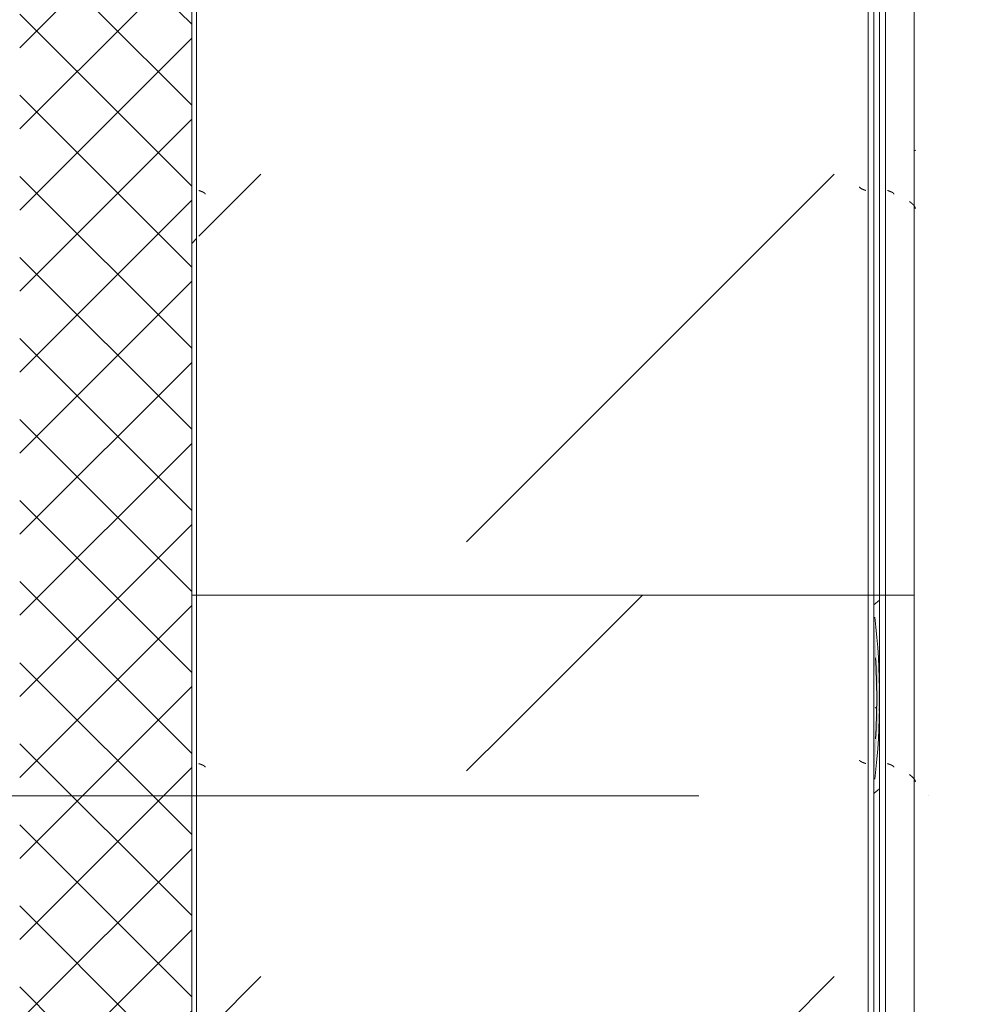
# Model space of a CAD drawing. Header units: millimetres. Extents: x -3267 to 40126, y 29201 to 102288.
# Tile 165 of 256: x 36826 to 37650, y 41012 to 41871. Entities that reach past the tile are written whole.
import ezdxf

# ---------------------------------------------------------------- set-up
doc = ezdxf.new("R2010")
doc.units = ezdxf.units.MM
doc.linetypes.add('4_ Штрихпунктир_ 10 х 2 мм', pattern=[1400, 1000, -200, 0, -200])
for name, color, linetype, lineweight in [('A-WALL-____-PATT', 7, 'Continuous', 9), ('M-EQPM-____-OTLN', 7, 'Continuous', 9), ('S-GRID-____-OTLN', 7, 'Continuous', 9)]:
    doc.layers.add(name, color=color, linetype=linetype, lineweight=lineweight)
pattern_1 = [(315, (43550, -34250), (1000, 0), [50, -1364.214]), (315, (43050, -34250), (1000, 0), [50, -1364.214]), (315, (43050, -34750), (1000, 0), [50, -1364.214]), (315, (43764.64, -34964.64), (1000, 0), [403.55, -1010.664]), (315, (43264.64, -34964.64), (1000, 0), [403.55, -1010.664]), (315, (43764.64, -34464.64), (1000, 0), [403.55, -1010.664]), (315, (43264.64, -34464.64), (1000, 0), [453.55, -960.664])]
pattern_2 = [(315, (42250, -34250), (1000, 0), [50, -1364.214]), (315, (41750, -34250), (1000, 0), [50, -1364.214]), (315, (41750, -34750), (1000, 0), [50, -1364.214]), (315, (42464.64, -34964.64), (1000, 0), [403.55, -1010.664]), (315, (41964.64, -34964.64), (1000, 0), [403.55, -1010.664]), (315, (42464.64, -34464.64), (1000, 0), [403.55, -1010.664]), (315, (41964.64, -34464.64), (1000, 0), [453.55, -960.664])]

# ---------------------------------------------------------------- blocks, each defined once
blk = doc.blocks.new('1ЭПК - 1ЭПК-V82-ВКК_02_К1_З_ЭОМ_кабель_')
at = {"layer": 'M-EQPM-____-OTLN', "true_color": 0xeaeaea}
blk.add_hatch(color=254, dxfattribs=at).paths.add_polyline_path([(70.62, 595), (0, 600), (-70.62, 595), (-35.27, 595), (0, 597.49), (49.74, 595)])
at = {"layer": 'M-EQPM-____-OTLN', "color": 253, "true_color": 0xaaaaaa}
for radius, start, end in [(600, 83.23352, 96.76663), (597.49, 86.60632, 93.39375)]:
    blk.add_arc((0, 0), radius, start, end, dxfattribs=at)
blk = doc.blocks.new('FP_200-ВКК_02_К1_З_ЭОМ_кабель_')
at = {"layer": 'M-EQPM-____-OTLN', "color": 253, "true_color": 0xaaaaaa}
for p, q in [((1650, 630.11), (0, 630.11)), ((1261.97, 631.21), (1261.91, 631.27)), ((1262.04, 631.06), (1261.97, 631.21)), ((1262.11, 630.82), (1262.04, 631.06)), ((1262.18, 630.5), (1262.11, 630.82)), ((1262.25, 630.1), (1262.18, 630.5))]:
    blk.add_line(p, q, dxfattribs=at)
blk = doc.blocks.new('ПР_Крышка пояса - Тип 1-V199-ВКК_02_К1_З_ЭОМ_кабель_')
at = {"layer": 'M-EQPM-____-OTLN', "true_color": 0xaaaaaa}
h = blk.add_hatch(dxfattribs=at)
h.set_pattern_fill('FP_96', color=253, style=0, pattern_type=2)
h.set_pattern_definition([(140.116, (43300, -34960.7), (31.8804, 362.8687), [38.035, -418.388]), (84.979, (43300, -34960.7), (-382.1136, -70.1924), [30.356, -333.911]), (190.409, (43302.66, -34930.47), (-350.2335, 292.6756), [32.376, -356.132]), (136.302, (43198.4, -34960.7), (84.086, 539.927), [57.037, -627.411]), (186.609, (43205.4, -34915.7), (-494.8554, 472.851), [48.567, -534.241]), (81.148, (43198.4, -34960.7), (-494.8496, 472.857), [45.536, -500.899]), (111.079, (43223.8, -34910.11), (204.5313, 301.9806), [37.963, -417.597]), (55.89, (43223.8, -34910.1), (-368.3755, 123.0973), [30.394, -334.332]), (161.523, (43240.84, -34884.95), (-163.8489, 425.0748), [32.367, -356.032]), (127.614, (43300, -34960.7), (-169.11016, 6.15234), [16.721, -313.638, 16.721, -658.437]), (127.614, (43300, -34960.7), (-169.11016, 6.15234), [-347.079, -322.758, 16.721, -318.958]), (97.531, (43300, -34960.7), (-200.36217, 133.088), [16.696, -176.575, 16.696, -305.591, -127.751]), (97.531, (43300, -34960.7), (-200.36217, 133.088), [-515.558, 16.696, -111.055]), (57.393, (43300, -35073.52), (11.4573, 270.066), [16.715, -109.913, 16.715, -378.366, -524.242]), (57.393, (43300, -35073.52), (11.4573, 270.066), [-521.709, 16.715, -507.527]), (47.382, (43300, -35124.11), (-50.8514, 295.0393), [16.727, -148.004, 16.727, -245.829, -372.545]), (47.382, (43300, -35124.11), (-50.8514, 295.0393), [-427.287, 16.727, -355.819])])
h.paths.add_polyline_path([(1650, 600), (0, 600), (0, 595), (1650, 595)])
at = {"layer": 'M-EQPM-____-OTLN', "color": 253, "true_color": 0xaaaaaa}
blk.add_line((1650, 630.11), (1650, 629.98), dxfattribs=at)
blk.add_blockref('FP_200-ВКК_02_К1_З_ЭОМ_кабель_', (0, 0), dxfattribs=at)
blk = doc.blocks.new('УТ_Крышка пояса - Тип 1-10163021-ВКК_02_К1_З_ЭОМ_кабель_')
at = {"layer": 'M-EQPM-____-OTLN', "true_color": 0xaaaaaa}
h = blk.add_hatch(dxfattribs=at)
h.set_pattern_fill('FP_123', color=253, style=0, pattern_type=2)
h.set_pattern_definition([(320.116, (-40495, 34960.7), (-30.0173, -364.4256), [38.035, -418.388]), (264.979, (-40495, 34960.7), (382.0667, 69.6585), [30.356, -333.911]), (10.409, (-40497.66, 34930.47), (349.2175, -292.8622), [32.376, -356.132]), (316.302, (-40393.4, 34960.7), (-81.414, -542.4805), [57.037, -627.411]), (6.609, (-40400.4, 34915.7), (493.865, -472.9655), [48.567, -534.241]), (261.148, (-40393.4, 34960.7), (494.6336, -474.244), [45.536, -500.899]), (291.079, (-40418.8, 34910.12), (-203.9372, -303.522), [37.963, -417.597]), (235.89, (-40418.8, 34910.1), (366.771, -125.466), [30.394, -334.332]), (341.523, (-40435.84, 34884.95), (165.5068, -425.6288), [32.367, -356.032]), (307.614, (-40495, 34960.7), (168.47724, -5.3309), [16.721, -313.638, 16.721, -658.437]), (307.614, (-40495, 34960.7), (168.47724, -5.3309), [-347.079, -322.758, 16.721, -318.958]), (277.531, (-40495, 34960.7), (200.31145, -132.70436), [16.696, -176.575, 16.696, -433.342]), (277.531, (-40495, 34960.7), (200.31145, -132.70436), [-209.967, -305.591, 16.696, -111.055]), (237.393, (-40495, 35073.52), (-12.00424, -270.92102), [16.715, -109.913, 16.715, -902.607]), (237.393, (-40495, 35073.52), (-12.00424, -270.92102), [-143.343, -378.366, 16.715, -507.527]), (227.382, (-40495, 35124.11), (49.5317, -296.4736), [16.727, -148.004, 16.727, -618.375]), (227.382, (-40495, 35124.11), (49.5317, -296.4736), [-181.458, -245.829, 16.727, -355.819])])
h.paths.add_polyline_path([(30, -600), (1155, -600), (1155, -595), (1135.62, -595), (1065, -600), (980.51, -595), (35, -595)])
h.paths.add_polyline_path([(1029.72, -595), (1065, -597.49), (1100.27, -595), (1065, -595)])
at = {"layer": 'M-EQPM-____-OTLN', "color": 253, "true_color": 0xaaaaaa}
blk.add_line((1155, -595), (1155, -600), dxfattribs=at)
blk = doc.blocks.new('FP_850-ВКК_02_К1_З_ЭОМ_кабель_')
at = {"layer": 'M-EQPM-____-OTLN', "color": 7, "true_color": 0xffffff}
for p, q in [((2045.39, 584.01), (2045.44, 584.1)), ((2045.44, 584.1), (2045.49, 584.2)), ((2045.49, 584.2), (2045.54, 584.3)), ((2045.54, 584.3), (2045.59, 584.4)), ((2045.59, 584.4), (2045.63, 584.5)), ((2045.63, 584.5), (2045.68, 584.61)), ((2045.68, 584.61), (2045.73, 584.72)), ((2045.73, 584.72), (2045.78, 584.82)), ((2045.78, 584.82), (2045.83, 584.94)), ((2045.83, 584.94), (2045.88, 585.05)), ((2045.88, 585.05), (2045.93, 585.17)), ((2045.93, 585.17), (2045.98, 585.28)), ((2045.98, 585.28), (2046.03, 585.4)), ((2046.03, 585.4), (2046.08, 585.52)), ((2046.08, 585.52), (2046.13, 585.64)), ((2046.13, 585.64), (2046.17, 585.77)), ((2046.17, 585.77), (2046.22, 585.89)), ((2046.22, 585.89), (2046.27, 586.02)), ((2046.27, 586.02), (2046.32, 586.14)), ((2046.32, 586.14), (2046.37, 586.27)), ((2046.37, 586.27), (2046.42, 586.4)), ((2046.42, 586.4), (2046.47, 586.53)), ((2046.47, 586.53), (2046.52, 586.66)), ((2046.52, 586.66), (2046.57, 586.79)), ((2046.57, 586.79), (2046.62, 586.92)), ((2046.62, 586.92), (2046.67, 587.06)), ((2046.67, 587.06), (2046.71, 587.19)), ((2046.71, 587.19), (2046.76, 587.33)), ((2046.76, 587.33), (2046.81, 587.46)), ((2046.81, 587.46), (2046.86, 587.59)), ((2046.86, 587.59), (2046.91, 587.73)), ((2046.91, 587.73), (2046.96, 587.86)), ((2046.96, 587.86), (2047.01, 588)), ((2043.92, 582.49), (2043.97, 582.49)), ((2043.97, 582.49), (2044.01, 582.5)), ((2044.01, 582.5), (2044.06, 582.51)), ((2044.06, 582.51), (2044.11, 582.53)), ((2044.11, 582.53), (2044.16, 582.55)), ((2044.16, 582.55), (2044.21, 582.57)), ((2044.21, 582.57), (2044.26, 582.59)), ((2044.26, 582.59), (2044.31, 582.62)), ((2044.31, 582.62), (2044.36, 582.65)), ((2044.36, 582.65), (2044.41, 582.69)), ((2044.41, 582.69), (2044.46, 582.72)), ((2044.46, 582.72), (2044.51, 582.76)), ((2044.51, 582.76), (2044.55, 582.81)), ((2044.55, 582.81), (2044.6, 582.86)), ((2044.6, 582.86), (2044.65, 582.91)), ((2044.65, 582.91), (2044.7, 582.96)), ((2044.7, 582.96), (2044.75, 583.02)), ((2044.75, 583.02), (2044.8, 583.07)), ((2044.8, 583.07), (2044.85, 583.14)), ((2044.85, 583.14), (2044.9, 583.2)), ((2044.9, 583.2), (2044.95, 583.27)), ((2044.95, 583.27), (2045, 583.34)), ((2045, 583.34), (2045.05, 583.42)), ((2045.05, 583.42), (2045.09, 583.49)), ((2045.09, 583.49), (2045.14, 583.57)), ((2045.14, 583.57), (2045.19, 583.65)), ((2045.19, 583.65), (2045.24, 583.74)), ((2045.24, 583.74), (2045.29, 583.82)), ((2045.29, 583.82), (2045.34, 583.91)), ((2045.34, 583.91), (2045.39, 584.01))]:
    blk.add_line(p, q, dxfattribs=at)
blk = doc.blocks.new('FP_851-ВКК_02_К1_З_ЭОМ_кабель_')
at = {"layer": 'M-EQPM-____-OTLN', "color": 7, "true_color": 0xffffff}
for p, q in [((2047.84, 8.48), (2047.89, 8.6)), ((2047.89, 8.6), (2047.94, 8.73)), ((2047.94, 8.73), (2047.99, 8.85)), ((2047.99, 8.85), (2048.04, 8.96)), ((2048.04, 8.96), (2048.09, 9.08)), ((2048.09, 9.08), (2048.14, 9.19)), ((2048.14, 9.19), (2048.18, 9.31)), ((2048.18, 9.31), (2048.23, 9.42)), ((2048.23, 9.42), (2048.28, 9.53)), ((2048.28, 9.53), (2048.33, 9.64)), ((2048.33, 9.64), (2048.38, 9.74)), ((2048.38, 9.74), (2048.43, 9.84)), ((2048.43, 9.84), (2048.48, 9.95)), ((2048.48, 9.95), (2048.53, 10.05)), ((2048.53, 10.05), (2048.58, 10.14)), ((2048.58, 10.14), (2048.62, 10.24)), ((2048.62, 10.24), (2048.67, 10.33)), ((2048.67, 10.33), (2048.72, 10.42)), ((2048.72, 10.42), (2048.77, 10.51)), ((2048.77, 10.51), (2048.82, 10.59)), ((2048.82, 10.59), (2048.87, 10.67)), ((2048.87, 10.67), (2048.92, 10.75)), ((2048.92, 10.75), (2048.97, 10.83)), ((2048.97, 10.83), (2049.02, 10.9)), ((2049.02, 10.9), (2049.06, 10.97)), ((2049.06, 10.97), (2049.11, 11.04)), ((2049.11, 11.04), (2049.16, 11.11)), ((2049.16, 11.11), (2049.21, 11.17)), ((2049.21, 11.17), (2049.26, 11.23)), ((2049.26, 11.23), (2049.31, 11.29)), ((2049.31, 11.29), (2049.36, 11.34)), ((2049.36, 11.34), (2049.41, 11.39)), ((2049.41, 11.39), (2049.46, 11.44)), ((2049.46, 11.44), (2049.5, 11.48)), ((2049.5, 11.48), (2049.55, 11.52)), ((2049.55, 11.52), (2049.6, 11.56)), ((2049.6, 11.56), (2049.65, 11.6)), ((2049.65, 11.6), (2049.7, 11.63)), ((2049.7, 11.63), (2049.75, 11.66)), ((2049.75, 11.66), (2049.8, 11.68)), ((2049.8, 11.68), (2049.85, 11.71)), ((2049.85, 11.71), (2049.9, 11.72)), ((2049.9, 11.72), (2049.94, 11.74)), ((2049.94, 11.74), (2049.99, 11.75)), ((2050, 11.75), (2050.04, 11.76)), ((2050.04, 11.76), (2050.08, 11.77)), ((2050.08, 11.77), (2050.11, 11.77)), ((2047.01, 6.26), (2047.06, 6.39)), ((2047.06, 6.39), (2047.11, 6.53)), ((2047.11, 6.53), (2047.16, 6.66)), ((2047.16, 6.66), (2047.21, 6.79)), ((2047.21, 6.79), (2047.26, 6.93)), ((2047.26, 6.93), (2047.3, 7.06)), ((2047.3, 7.06), (2047.35, 7.19)), ((2047.35, 7.19), (2047.4, 7.33)), ((2047.4, 7.33), (2047.45, 7.46)), ((2047.45, 7.46), (2047.5, 7.59)), ((2047.5, 7.59), (2047.55, 7.72)), ((2047.55, 7.72), (2047.6, 7.85)), ((2047.6, 7.85), (2047.65, 7.98)), ((2047.65, 7.98), (2047.7, 8.11)), ((2047.7, 8.11), (2047.74, 8.23)), ((2047.74, 8.23), (2047.79, 8.36)), ((2047.79, 8.36), (2047.84, 8.48))]:
    blk.add_line(p, q, dxfattribs=at)
blk = doc.blocks.new('ПР_Низ пояс - Тип 1-V849-ВКК_02_К1_З_ЭОМ_кабель_')
at = {"layer": 'M-EQPM-____-OTLN', "true_color": 0xffffff}
h = blk.add_hatch(dxfattribs=at)
h.set_pattern_fill('FP_294', style=0, pattern_type=2)
h.set_pattern_definition(pattern_1)
h.paths.add_polyline_path([(2400, 30.73), (2400, 588), (750, 588), (750, 6.26), (2400, 6.26)])
h = blk.add_hatch(dxfattribs=at)
h.set_pattern_fill('FP_294', style=0, pattern_type=2)
h.set_pattern_definition(pattern_1)
h.paths.add_polyline_path([(2400, 0), (2400, 4.26), (750, 4.26), (750, 0), (2397.14, 0)])
at = {"layer": 'M-EQPM-____-OTLN', "color": 253, "true_color": 0xaaaaaa}
for p, q in [((750, 595), (2400, 595)), ((2400, 595), (2400, 590)), ((750, 590), (2400, 590)), ((2400, 590), (2400, 588)), ((2400, 588), (2400, 6.26)), ((750, 4.26), (2400, 4.26)), ((750, 0), (2400, 0)), ((2400, 6.26), (2400, 4.26)), ((2400, 4.26), (2400, 0))]:
    blk.add_line(p, q, dxfattribs=at)
for name in ['FP_850-ВКК_02_К1_З_ЭОМ_кабель_', 'FP_851-ВКК_02_К1_З_ЭОМ_кабель_']:
    blk.add_blockref(name, (0, 0), dxfattribs=at)
blk = doc.blocks.new('FP_853-ВКК_02_К1_З_ЭОМ_кабель_')
at = {"layer": 'M-EQPM-____-OTLN', "color": 7, "true_color": 0xffffff}
for p, q in [((1298.12, 609.84), (1298.17, 609.96)), ((1298.17, 609.96), (1298.22, 610.07)), ((1298.22, 610.07), (1298.27, 610.19)), ((1298.27, 610.19), (1298.32, 610.3)), ((1298.32, 610.3), (1298.37, 610.4)), ((1298.37, 610.4), (1298.42, 610.51)), ((1298.42, 610.51), (1298.47, 610.61)), ((1298.47, 610.61), (1298.51, 610.71)), ((1298.51, 610.71), (1298.56, 610.81)), ((1298.56, 610.81), (1298.61, 610.91)), ((1298.61, 610.91), (1298.66, 611.01)), ((1298.66, 611.01), (1298.71, 611.1)), ((1298.71, 611.1), (1298.76, 611.19)), ((1298.76, 611.19), (1298.81, 611.27)), ((1298.81, 611.27), (1298.86, 611.36)), ((1298.86, 611.36), (1298.91, 611.44)), ((1298.91, 611.44), (1298.96, 611.52)), ((1298.96, 611.52), (1299.01, 611.6)), ((1299.01, 611.6), (1299.06, 611.67)), ((1299.06, 611.67), (1299.11, 611.74)), ((1299.11, 611.74), (1299.16, 611.81)), ((1299.16, 611.81), (1299.2, 611.87)), ((1299.2, 611.87), (1299.25, 611.94)), ((1299.25, 611.94), (1299.3, 612)), ((1299.3, 612), (1299.35, 612.05)), ((1299.35, 612.05), (1299.4, 612.1)), ((1299.4, 612.1), (1299.45, 612.15)), ((1299.45, 612.15), (1299.5, 612.2)), ((1299.5, 612.2), (1299.55, 612.24)), ((1299.55, 612.24), (1299.6, 612.28)), ((1299.6, 612.28), (1299.65, 612.32)), ((1299.65, 612.32), (1299.7, 612.36)), ((1299.7, 612.36), (1299.75, 612.39)), ((1299.75, 612.39), (1299.8, 612.41)), ((1299.8, 612.41), (1299.85, 612.44)), ((1299.85, 612.44), (1299.89, 612.46)), ((1299.89, 612.46), (1299.94, 612.48)), ((1299.94, 612.48), (1299.99, 612.49)), ((1300, 612.49), (1300.04, 612.5)), ((1300.04, 612.5), (1300.09, 612.51)), ((1300.09, 612.51), (1300.13, 612.51)), ((1297.04, 607), (1297.09, 607.14)), ((1297.09, 607.14), (1297.13, 607.27)), ((1297.13, 607.27), (1297.18, 607.41)), ((1297.18, 607.41), (1297.23, 607.54)), ((1297.23, 607.54), (1297.28, 607.68)), ((1297.28, 607.68), (1297.33, 607.81)), ((1297.33, 607.81), (1297.38, 607.95)), ((1297.38, 607.95), (1297.43, 608.08)), ((1297.43, 608.08), (1297.48, 608.21)), ((1297.48, 608.21), (1297.53, 608.34)), ((1297.53, 608.34), (1297.58, 608.48)), ((1297.58, 608.48), (1297.63, 608.61)), ((1297.63, 608.61), (1297.68, 608.74)), ((1297.68, 608.74), (1297.73, 608.86)), ((1297.73, 608.86), (1297.78, 608.99)), ((1297.78, 608.99), (1297.82, 609.12)), ((1297.82, 609.12), (1297.87, 609.24)), ((1297.87, 609.24), (1297.92, 609.37)), ((1297.92, 609.37), (1297.97, 609.49)), ((1297.97, 609.49), (1298.02, 609.61)), ((1298.02, 609.61), (1298.07, 609.73)), ((1298.07, 609.73), (1298.12, 609.84))]:
    blk.add_line(p, q, dxfattribs=at)
blk = doc.blocks.new('FP_854-ВКК_02_К1_З_ЭОМ_кабель_')
at = {"layer": 'M-EQPM-____-OTLN', "color": 7, "true_color": 0xffffff}
for p, q in [((1307.42, 627), (1307.51, 627.13)), ((1307.51, 627.13), (1307.61, 627.25)), ((1307.61, 627.25), (1307.71, 627.37)), ((1307.71, 627.37), (1307.81, 627.49)), ((1307.81, 627.49), (1307.9, 627.61)), ((1307.9, 627.61), (1308, 627.73)), ((1308, 627.73), (1308.1, 627.85)), ((1308.1, 627.85), (1308.2, 627.96)), ((1308.2, 627.96), (1308.29, 628.08)), ((1308.29, 628.08), (1308.39, 628.19)), ((1308.39, 628.19), (1308.49, 628.31)), ((1308.49, 628.31), (1308.59, 628.42)), ((1308.59, 628.42), (1308.68, 628.53)), ((1308.68, 628.53), (1308.78, 628.64)), ((1308.78, 628.64), (1308.88, 628.75)), ((1308.88, 628.75), (1308.97, 628.85)), ((1308.97, 628.85), (1309.07, 628.95)), ((1309.07, 628.95), (1309.17, 629.06)), ((1309.17, 629.06), (1309.27, 629.16)), ((1309.27, 629.16), (1309.36, 629.26)), ((1309.36, 629.26), (1309.46, 629.35)), ((1309.46, 629.35), (1309.56, 629.45)), ((1309.56, 629.45), (1309.66, 629.54)), ((1309.66, 629.54), (1309.75, 629.63)), ((1309.75, 629.63), (1309.85, 629.72)), ((1309.85, 629.72), (1309.95, 629.81)), ((1309.95, 629.81), (1310.05, 629.89)), ((1310.05, 629.89), (1310.14, 629.97)), ((1310.14, 629.97), (1310.24, 630.05)), ((1310.24, 630.05), (1310.34, 630.13)), ((1310.34, 630.13), (1310.44, 630.2)), ((1310.44, 630.2), (1310.53, 630.27)), ((1310.53, 630.27), (1310.63, 630.34)), ((1310.63, 630.34), (1310.73, 630.41)), ((1310.73, 630.41), (1310.82, 630.47)), ((1310.82, 630.47), (1310.92, 630.54)), ((1310.92, 630.54), (1311.02, 630.59)), ((1311.02, 630.59), (1311.12, 630.65)), ((1311.12, 630.65), (1311.21, 630.7)), ((1311.21, 630.7), (1311.31, 630.75)), ((1311.31, 630.75), (1311.41, 630.8)), ((1311.41, 630.8), (1311.51, 630.85)), ((1311.51, 630.85), (1311.6, 630.89)), ((1311.6, 630.89), (1311.7, 630.93)), ((1311.7, 630.93), (1311.8, 630.96)), ((1311.8, 630.96), (1311.9, 631)), ((1311.9, 631), (1311.99, 631.03)), ((1311.99, 631.03), (1312.09, 631.06)), ((1312.09, 631.06), (1312.19, 631.08)), ((1312.19, 631.08), (1312.28, 631.1)), ((1312.28, 631.1), (1312.38, 631.12)), ((1312.38, 631.12), (1312.48, 631.14)), ((1312.48, 631.14), (1312.58, 631.15)), ((1312.58, 631.15), (1312.67, 631.16)), ((1312.67, 631.16), (1312.77, 631.16)), ((1306.64, 626), (1306.74, 626.13)), ((1306.74, 626.13), (1306.83, 626.25)), ((1306.83, 626.25), (1306.93, 626.38)), ((1306.93, 626.38), (1307.03, 626.5)), ((1307.03, 626.5), (1307.12, 626.63)), ((1307.12, 626.63), (1307.22, 626.75)), ((1307.22, 626.75), (1307.32, 626.88)), ((1307.32, 626.88), (1307.42, 627))]:
    blk.add_line(p, q, dxfattribs=at)
blk = doc.blocks.new('ПР_Перед пояса - Тип 1-V852-ВКК_02_К1_З_ЭОМ_кабель_')
at = {"layer": 'M-EQPM-____-OTLN', "color": 253, "true_color": 0xaaaaaa}
for p, q in [((0, 630), (1650, 630)), ((1650, 630), (1650, 626)), ((1650, 626), (1650, 607)), ((0, 605), (1650, 605)), ((1650, 607), (1650, 605)), ((1650, 605), (1650, 600)), ((0, 600), (1650, 600))]:
    blk.add_line(p, q, dxfattribs=at)
for name in ['FP_854-ВКК_02_К1_З_ЭОМ_кабель_', 'FP_853-ВКК_02_К1_З_ЭОМ_кабель_']:
    blk.add_blockref(name, (0, 0), dxfattribs=at)
blk = doc.blocks.new('FP_856-ВКК_02_К1_З_ЭОМ_кабель_')
at = {"layer": 'M-EQPM-____-OTLN', "color": 7, "true_color": 0xffffff}
for p, q in [((1245.39, 584.01), (1245.44, 584.1)), ((1245.44, 584.1), (1245.49, 584.2)), ((1245.49, 584.2), (1245.54, 584.3)), ((1245.54, 584.3), (1245.59, 584.4)), ((1245.59, 584.4), (1245.63, 584.5)), ((1245.63, 584.5), (1245.68, 584.61)), ((1245.68, 584.61), (1245.73, 584.72)), ((1245.73, 584.72), (1245.78, 584.82)), ((1245.78, 584.82), (1245.83, 584.94)), ((1245.83, 584.94), (1245.88, 585.05)), ((1245.88, 585.05), (1245.93, 585.17)), ((1245.93, 585.17), (1245.98, 585.28)), ((1245.98, 585.28), (1246.03, 585.4)), ((1246.03, 585.4), (1246.08, 585.52)), ((1246.08, 585.52), (1246.13, 585.64)), ((1246.13, 585.64), (1246.17, 585.77)), ((1246.17, 585.77), (1246.22, 585.89)), ((1246.22, 585.89), (1246.27, 586.02)), ((1246.27, 586.02), (1246.32, 586.14)), ((1246.32, 586.14), (1246.37, 586.27)), ((1246.37, 586.27), (1246.42, 586.4)), ((1246.42, 586.4), (1246.47, 586.53)), ((1246.47, 586.53), (1246.52, 586.66)), ((1246.52, 586.66), (1246.57, 586.79)), ((1246.57, 586.79), (1246.62, 586.92)), ((1246.62, 586.92), (1246.67, 587.06)), ((1246.67, 587.06), (1246.71, 587.19)), ((1246.71, 587.19), (1246.76, 587.33)), ((1246.76, 587.33), (1246.81, 587.46)), ((1246.81, 587.46), (1246.86, 587.59)), ((1246.86, 587.59), (1246.91, 587.73)), ((1246.91, 587.73), (1246.96, 587.86)), ((1246.96, 587.86), (1247.01, 588)), ((1243.92, 582.49), (1243.97, 582.49)), ((1243.97, 582.49), (1244.01, 582.5)), ((1244.01, 582.5), (1244.06, 582.51)), ((1244.06, 582.51), (1244.11, 582.53)), ((1244.11, 582.53), (1244.16, 582.55)), ((1244.16, 582.55), (1244.21, 582.57)), ((1244.21, 582.57), (1244.26, 582.59)), ((1244.26, 582.59), (1244.31, 582.62)), ((1244.31, 582.62), (1244.36, 582.65)), ((1244.36, 582.65), (1244.41, 582.69)), ((1244.41, 582.69), (1244.46, 582.72)), ((1244.46, 582.72), (1244.51, 582.76)), ((1244.51, 582.76), (1244.55, 582.81)), ((1244.55, 582.81), (1244.6, 582.86)), ((1244.6, 582.86), (1244.65, 582.91)), ((1244.65, 582.91), (1244.7, 582.96)), ((1244.7, 582.96), (1244.75, 583.02)), ((1244.75, 583.02), (1244.8, 583.07)), ((1244.8, 583.07), (1244.85, 583.14)), ((1244.85, 583.14), (1244.9, 583.2)), ((1244.9, 583.2), (1244.95, 583.27)), ((1244.95, 583.27), (1245, 583.34)), ((1245, 583.34), (1245.05, 583.42)), ((1245.05, 583.42), (1245.09, 583.49)), ((1245.09, 583.49), (1245.14, 583.57)), ((1245.14, 583.57), (1245.19, 583.65)), ((1245.19, 583.65), (1245.24, 583.74)), ((1245.24, 583.74), (1245.29, 583.82)), ((1245.29, 583.82), (1245.34, 583.91)), ((1245.34, 583.91), (1245.39, 584.01))]:
    blk.add_line(p, q, dxfattribs=at)
blk = doc.blocks.new('FP_857-ВКК_02_К1_З_ЭОМ_кабель_')
at = {"layer": 'M-EQPM-____-OTLN', "color": 7, "true_color": 0xffffff}
for p, q in [((1247.84, 8.48), (1247.89, 8.6)), ((1247.89, 8.6), (1247.94, 8.73)), ((1247.94, 8.73), (1247.99, 8.85)), ((1247.99, 8.85), (1248.04, 8.96)), ((1248.04, 8.96), (1248.09, 9.08)), ((1248.09, 9.08), (1248.14, 9.19)), ((1248.14, 9.19), (1248.18, 9.31)), ((1248.18, 9.31), (1248.23, 9.42)), ((1248.23, 9.42), (1248.28, 9.53)), ((1248.28, 9.53), (1248.33, 9.64)), ((1248.33, 9.64), (1248.38, 9.74)), ((1248.38, 9.74), (1248.43, 9.84)), ((1248.43, 9.84), (1248.48, 9.95)), ((1248.48, 9.95), (1248.53, 10.05)), ((1248.53, 10.05), (1248.58, 10.14)), ((1248.58, 10.14), (1248.62, 10.24)), ((1248.62, 10.24), (1248.67, 10.33)), ((1248.67, 10.33), (1248.72, 10.42)), ((1248.72, 10.42), (1248.77, 10.51)), ((1248.77, 10.51), (1248.82, 10.59)), ((1248.82, 10.59), (1248.87, 10.67)), ((1248.87, 10.67), (1248.92, 10.75)), ((1248.92, 10.75), (1248.97, 10.83)), ((1248.97, 10.83), (1249.02, 10.9)), ((1249.02, 10.9), (1249.06, 10.97)), ((1249.06, 10.97), (1249.11, 11.04)), ((1249.11, 11.04), (1249.16, 11.11)), ((1249.16, 11.11), (1249.21, 11.17)), ((1249.21, 11.17), (1249.26, 11.23)), ((1249.26, 11.23), (1249.31, 11.29)), ((1249.31, 11.29), (1249.36, 11.34)), ((1249.36, 11.34), (1249.41, 11.39)), ((1249.41, 11.39), (1249.46, 11.44)), ((1249.46, 11.44), (1249.5, 11.48)), ((1249.5, 11.48), (1249.55, 11.52)), ((1249.55, 11.52), (1249.6, 11.56)), ((1249.6, 11.56), (1249.65, 11.6)), ((1249.65, 11.6), (1249.7, 11.63)), ((1249.7, 11.63), (1249.75, 11.66)), ((1249.75, 11.66), (1249.8, 11.68)), ((1249.8, 11.68), (1249.85, 11.71)), ((1249.85, 11.71), (1249.9, 11.72)), ((1249.9, 11.72), (1249.94, 11.74)), ((1249.94, 11.74), (1249.99, 11.75)), ((1250, 11.75), (1250.04, 11.76)), ((1250.04, 11.76), (1250.08, 11.77)), ((1250.08, 11.77), (1250.11, 11.77)), ((1247.01, 6.26), (1247.06, 6.39)), ((1247.06, 6.39), (1247.11, 6.53)), ((1247.11, 6.53), (1247.16, 6.66)), ((1247.16, 6.66), (1247.21, 6.79)), ((1247.21, 6.79), (1247.26, 6.93)), ((1247.26, 6.93), (1247.3, 7.06)), ((1247.3, 7.06), (1247.35, 7.19)), ((1247.35, 7.19), (1247.4, 7.33)), ((1247.4, 7.33), (1247.45, 7.46)), ((1247.45, 7.46), (1247.5, 7.59)), ((1247.5, 7.59), (1247.55, 7.72)), ((1247.55, 7.72), (1247.6, 7.85)), ((1247.6, 7.85), (1247.65, 7.98)), ((1247.65, 7.98), (1247.7, 8.11)), ((1247.7, 8.11), (1247.74, 8.23)), ((1247.74, 8.23), (1247.79, 8.36)), ((1247.79, 8.36), (1247.84, 8.48))]:
    blk.add_line(p, q, dxfattribs=at)
blk = doc.blocks.new('ПР_Низ пояс - Тип 1-V855-ВКК_02_К1_З_ЭОМ_кабель_')
at = {"layer": 'M-EQPM-____-OTLN', "true_color": 0xffffff}
h = blk.add_hatch(dxfattribs=at)
h.set_pattern_fill('FP_295', style=0, pattern_type=2)
h.set_pattern_definition(pattern_2)
h.paths.add_polyline_path([(2400, 481.56), (2400, 588), (1100, 588), (1100, 6.26), (2400, 6.26)])
h = blk.add_hatch(dxfattribs=at)
h.set_pattern_fill('FP_295', style=0, pattern_type=2)
h.set_pattern_definition(pattern_2)
h.paths.add_polyline_path([(2400, 0), (2400, 4.26), (1100, 4.26), (1100, 0), (1906.75, 0)])
at = {"layer": 'M-EQPM-____-OTLN', "color": 253, "true_color": 0xaaaaaa}
for p, q in [((1100, 590), (1100, 595)), ((1100, 595), (2400, 595)), ((1100, 588), (1100, 590)), ((1100, 590), (2400, 590)), ((1100, 6.26), (1100, 588)), ((1100, 4.26), (1100, 6.26)), ((1100, 0), (1100, 4.26)), ((1100, 4.26), (2400, 4.26)), ((1100, 0), (2400, 0))]:
    blk.add_line(p, q, dxfattribs=at)
for name in ['FP_856-ВКК_02_К1_З_ЭОМ_кабель_', 'FP_857-ВКК_02_К1_З_ЭОМ_кабель_']:
    blk.add_blockref(name, (0, 0), dxfattribs=at)
blk = doc.blocks.new('FP_859-ВКК_02_К1_З_ЭОМ_кабель_')
at = {"layer": 'M-EQPM-____-OTLN', "color": 7, "true_color": 0xffffff}
for p, q in [((148.12, 609.84), (148.17, 609.96)), ((148.17, 609.96), (148.22, 610.07)), ((148.22, 610.07), (148.27, 610.19)), ((148.27, 610.19), (148.32, 610.3)), ((148.32, 610.3), (148.37, 610.4)), ((148.37, 610.4), (148.42, 610.51)), ((148.42, 610.51), (148.47, 610.61)), ((148.47, 610.61), (148.51, 610.71)), ((148.51, 610.71), (148.56, 610.81)), ((148.56, 610.81), (148.61, 610.91)), ((148.61, 610.91), (148.66, 611.01)), ((148.66, 611.01), (148.71, 611.1)), ((148.71, 611.1), (148.76, 611.19)), ((148.76, 611.19), (148.81, 611.27)), ((148.81, 611.27), (148.86, 611.36)), ((148.86, 611.36), (148.91, 611.44)), ((148.91, 611.44), (148.96, 611.52)), ((148.96, 611.52), (149.01, 611.6)), ((149.01, 611.6), (149.06, 611.67)), ((149.06, 611.67), (149.11, 611.74)), ((149.11, 611.74), (149.16, 611.81)), ((149.16, 611.81), (149.2, 611.87)), ((149.2, 611.87), (149.25, 611.94)), ((149.25, 611.94), (149.3, 612)), ((149.3, 612), (149.35, 612.05)), ((149.35, 612.05), (149.4, 612.1)), ((149.4, 612.1), (149.45, 612.15)), ((149.45, 612.15), (149.5, 612.2)), ((149.5, 612.2), (149.55, 612.24)), ((149.55, 612.24), (149.6, 612.28)), ((149.6, 612.28), (149.65, 612.32)), ((149.65, 612.32), (149.7, 612.36)), ((149.7, 612.36), (149.75, 612.39)), ((149.75, 612.39), (149.8, 612.41)), ((149.8, 612.41), (149.85, 612.44)), ((149.85, 612.44), (149.89, 612.46)), ((149.89, 612.46), (149.94, 612.48)), ((149.94, 612.48), (149.99, 612.49)), ((150, 612.49), (150.04, 612.5)), ((150.04, 612.5), (150.09, 612.51)), ((150.09, 612.51), (150.13, 612.51)), ((147.04, 607), (147.09, 607.14)), ((147.09, 607.14), (147.13, 607.27)), ((147.13, 607.27), (147.18, 607.41)), ((147.18, 607.41), (147.23, 607.54)), ((147.23, 607.54), (147.28, 607.68)), ((147.28, 607.68), (147.33, 607.81)), ((147.33, 607.81), (147.38, 607.95)), ((147.38, 607.95), (147.43, 608.08)), ((147.43, 608.08), (147.48, 608.21)), ((147.48, 608.21), (147.53, 608.34)), ((147.53, 608.34), (147.58, 608.48)), ((147.58, 608.48), (147.63, 608.61)), ((147.63, 608.61), (147.68, 608.74)), ((147.68, 608.74), (147.73, 608.86)), ((147.73, 608.86), (147.78, 608.99)), ((147.78, 608.99), (147.82, 609.12)), ((147.82, 609.12), (147.87, 609.24)), ((147.87, 609.24), (147.92, 609.37)), ((147.92, 609.37), (147.97, 609.49)), ((147.97, 609.49), (148.02, 609.61)), ((148.02, 609.61), (148.07, 609.73)), ((148.07, 609.73), (148.12, 609.84))]:
    blk.add_line(p, q, dxfattribs=at)
blk = doc.blocks.new('FP_860-ВКК_02_К1_З_ЭОМ_кабель_')
at = {"layer": 'M-EQPM-____-OTLN', "color": 7, "true_color": 0xffffff}
for p, q in [((157.42, 627), (157.51, 627.13)), ((157.51, 627.13), (157.61, 627.25)), ((157.61, 627.25), (157.71, 627.37)), ((157.71, 627.37), (157.81, 627.49)), ((157.81, 627.49), (157.9, 627.61)), ((157.9, 627.61), (158, 627.73)), ((158, 627.73), (158.1, 627.85)), ((158.1, 627.85), (158.2, 627.96)), ((158.2, 627.96), (158.29, 628.08)), ((158.29, 628.08), (158.39, 628.19)), ((158.39, 628.19), (158.49, 628.31)), ((158.49, 628.31), (158.59, 628.42)), ((158.59, 628.42), (158.68, 628.53)), ((158.68, 628.53), (158.78, 628.64)), ((158.78, 628.64), (158.88, 628.75)), ((158.88, 628.75), (158.97, 628.85)), ((158.97, 628.85), (159.07, 628.95)), ((159.07, 628.95), (159.17, 629.06)), ((159.17, 629.06), (159.27, 629.16)), ((159.27, 629.16), (159.36, 629.26)), ((159.36, 629.26), (159.46, 629.35)), ((159.46, 629.35), (159.56, 629.45)), ((159.56, 629.45), (159.66, 629.54)), ((159.66, 629.54), (159.75, 629.63)), ((159.75, 629.63), (159.85, 629.72)), ((159.85, 629.72), (159.95, 629.81)), ((159.95, 629.81), (160.05, 629.89)), ((160.05, 629.89), (160.14, 629.97)), ((160.14, 629.97), (160.24, 630.05)), ((160.24, 630.05), (160.34, 630.13)), ((160.34, 630.13), (160.44, 630.2)), ((160.44, 630.2), (160.53, 630.27)), ((160.53, 630.27), (160.63, 630.34)), ((160.63, 630.34), (160.73, 630.41)), ((160.73, 630.41), (160.82, 630.47)), ((160.82, 630.47), (160.92, 630.54)), ((160.92, 630.54), (161.02, 630.59)), ((161.02, 630.59), (161.12, 630.65)), ((161.12, 630.65), (161.21, 630.7)), ((161.21, 630.7), (161.31, 630.75)), ((161.31, 630.75), (161.41, 630.8)), ((161.41, 630.8), (161.51, 630.85)), ((161.51, 630.85), (161.6, 630.89)), ((161.6, 630.89), (161.7, 630.93)), ((161.7, 630.93), (161.8, 630.96)), ((161.8, 630.96), (161.9, 631)), ((161.9, 631), (161.99, 631.03)), ((161.99, 631.03), (162.09, 631.06)), ((162.09, 631.06), (162.19, 631.08)), ((162.19, 631.08), (162.28, 631.1)), ((162.28, 631.1), (162.38, 631.12)), ((162.38, 631.12), (162.48, 631.14)), ((162.48, 631.14), (162.58, 631.15)), ((162.58, 631.15), (162.67, 631.16)), ((162.67, 631.16), (162.77, 631.16)), ((156.64, 626), (156.74, 626.13)), ((156.74, 626.13), (156.83, 626.25)), ((156.83, 626.25), (156.93, 626.38)), ((156.93, 626.38), (157.03, 626.5)), ((157.03, 626.5), (157.12, 626.63)), ((157.12, 626.63), (157.22, 626.75)), ((157.22, 626.75), (157.32, 626.88)), ((157.32, 626.88), (157.42, 627))]:
    blk.add_line(p, q, dxfattribs=at)
blk = doc.blocks.new('ПР_Перед пояса - Тип 1-V858-ВКК_02_К1_З_ЭОМ_кабель_')
at = {"layer": 'M-EQPM-____-OTLN', "color": 253, "true_color": 0xaaaaaa}
for p, q in [((0, 626), (0, 630)), ((0, 630), (1300, 630)), ((0, 607), (0, 626)), ((0, 605), (0, 607)), ((0, 600), (0, 605)), ((0, 605), (1300, 605)), ((0, 600), (1300, 600))]:
    blk.add_line(p, q, dxfattribs=at)
for name in ['FP_860-ВКК_02_К1_З_ЭОМ_кабель_', 'FP_859-ВКК_02_К1_З_ЭОМ_кабель_']:
    blk.add_blockref(name, (0, 0), dxfattribs=at)
blk = doc.blocks.new('Наметкина 10_РД_АРФ_К1_R21_rvt-1-ВКК_02_К1_З_ЭОМ_кабель_')
at = {"layer": 'A-WALL-____-PATT', "true_color": 0xaaaaaa}
h = blk.add_hatch(dxfattribs=at)
h.set_pattern_fill('FP_35', color=253, style=0, pattern_type=2)
h.set_pattern_definition([(45, (0, 0), (-35.35534, 35.35534), []), (135, (0, 0), (-35.35534, -35.35534), [])])
h.paths.add_polyline_path([(35100.02, 41125), (35250, 41125.02), (35250, 42158.95), (35100.02, 42158.95), (35100.02, 41275)])
h.paths.add_polyline_path([(35250, 44360.45), (35250, 45559.13), (35100.02, 45559.13), (35100.02, 44360.45), (35130.45, 44360.45)])
h.paths.add_polyline_path([(35100.02, 47755.63), (35250, 47755.63), (35250, 48800), (35100.02, 48800)])
at = {"layer": 'M-EQPM-____-OTLN', "color": 253, "lineweight": 9, "true_color": 0xaaaaaa}
for name, p, rotation in [('ПР_Низ пояс - Тип 1-V849-ВКК_02_К1_З_ЭОМ_кабель_', (35250, 44050), 269.9999999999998), ('ПР_Крышка пояса - Тип 1-V199-ВКК_02_К1_З_ЭОМ_кабель_', (35250, 43300), 269.9999999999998), ('ПР_Перед пояса - Тип 1-V852-ВКК_02_К1_З_ЭОМ_кабель_', (35250, 43300), 269.9999999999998), ('ПР_Низ пояс - Тип 1-V855-ВКК_02_К1_З_ЭОМ_кабель_', (35250, 42750), 269.9999999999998), ('УТ_Крышка пояса - Тип 1-10163021-ВКК_02_К1_З_ЭОМ_кабель_', (35250, 40495), 89.9999999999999), ('ПР_Перед пояса - Тип 1-V858-ВКК_02_К1_З_ЭОМ_кабель_', (35250, 41650), 269.9999999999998), ('1ЭПК - 1ЭПК-V82-ВКК_02_К1_З_ЭОМ_кабель_', (35250, 41560), 269.9999999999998)]:
    blk.add_blockref(name, p, dxfattribs=dict(at, rotation=rotation))

msp = doc.modelspace()

# ---------------------------------------------------------------- linework, layer by layer
at = {"layer": 'S-GRID-____-OTLN', "color": 253, "linetype": '4_ Штрихпунктир_ 10 х 2 мм', "true_color": 0xaaaaaa}
msp.add_line((38817.95, 41193.72), (-2467.33, 41193.72), dxfattribs=at)

# ---------------------------------------------------------------- block references
at = {"lineweight": 5}
msp.add_blockref('Наметкина 10_РД_АРФ_К1_R21_rvt-1-ВКК_02_К1_З_ЭОМ_кабель_', (1725.58, -281.28), dxfattribs=at)

doc.saveas('drawing.dxf')
